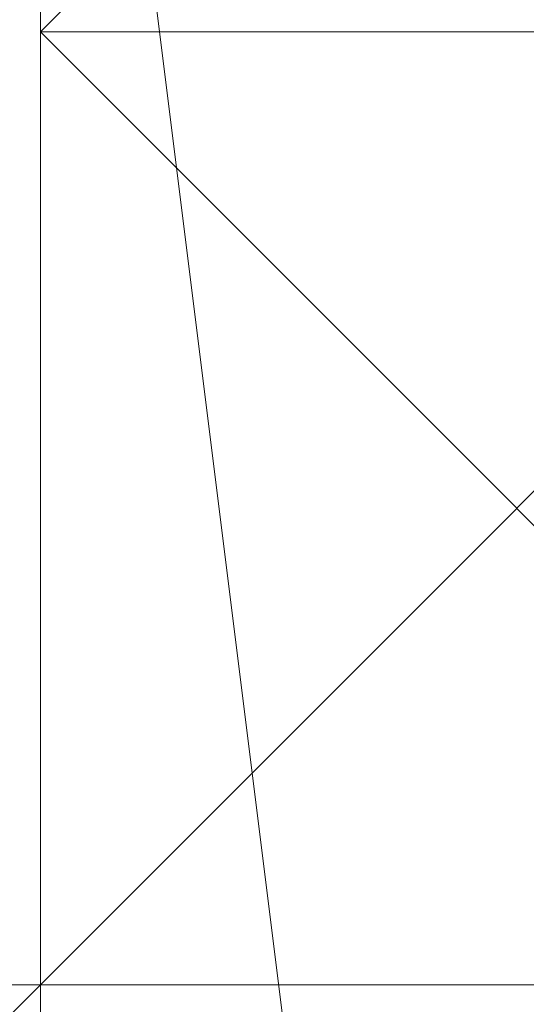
# Model space of a CAD drawing. Header units: inches. Extents: x -79624 to 52587, y -27526 to 10116.
# Tile 188 of 256: x 5629.97 to 5634.75, y -7217.5 to -7208.22. Entities that reach past the tile are written whole.
import ezdxf
from ezdxf import colors
from ezdxf.entities.mleader import LeaderData, LeaderLine
from ezdxf.math import Vec2, Vec3

# ---------------------------------------------------------------- set-up
doc = ezdxf.new("R2010")
doc.units = ezdxf.units.IN
doc.header["$MEASUREMENT"] = 0
doc.layers.add('- მექანიკური ნაწილი', color=7, linetype='Continuous', lineweight=18)
doc.layers.add('Dimensioning - General', color=7, linetype='Continuous')
doc.styles.add('CT', font='ARIALN.TTF', dxfattribs={"height": 200})
doc.styles.add('GENERATED_STYLE_1', font='txt')
doc.dimstyles.new('GENERATED_STYLE__1', dxfattribs={"dimtxt": 100, "dimasz": 76, "dimexe": 0.18, "dimexo": 0.0625, "dimgap": 0, "dimtad": 0, "dimdec": 0, "dimlfac": 0.1, "dimzin": 0, "dimdsep": 46, "dimtxsty": 'GENERATED_STYLE_1', "dimblk": 'ARROWHEAD_5', "dimblk1": 'ARROWHEAD_5', "dimblk2": 'ARROWHEAD_5', "dimcen": 0.09, "dimse1": 1, "dimse2": 1, "dimclrd": 7, "dimclre": 7, "dimclrt": 7, "dimadec": 0, "dimazin": 0, "dimtfac": 1, "dimtdec": 4, "dimtmove": 0, "dimatfit": 3, "dimfxl": 1, "dimtolj": 1, "dimtzin": 0, "dimarcsym": 0})

# ---------------------------------------------------------------- blocks, each defined once
blk = doc.blocks.new('ARROWHEAD_5')
at = {"linetype": 'Continuous', "lineweight": 0}
blk.add_hatch(color=0, dxfattribs=at).paths.add_polyline_path([(-1, 0.2679), (0, 0), (-1, -0.2679)])
at = {"color": 0, "linetype": 'Continuous', "lineweight": 0}
blk.add_line((0, 0), (-1, 0), dxfattribs=at)
blk = doc.blocks.new('*D249')
at = {"layer": 'Defpoints', "color": 0, "linetype": 'Continuous', "transparency": 16777216}
for p in [(358.5559, 209.2034), (25258.5559, 209.2034), (1258.5559, -26125.7224)]:
    blk.add_point(p, dxfattribs=at)
at = {"layer": 'Dimensioning - General', "color": 7, "linetype": 'Continuous', "lineweight": -2, "transparency": 16777216}
for p, q in [((358.5559, 133.2034), (358.5559, -12795.7235)), ((358.5559, -26049.7224), (358.5559, -13148.1045))]:
    blk.add_line(p, q, dxfattribs=at)
at = {"layer": 'Dimensioning - General', "color": 7, "linetype": 'Continuous', "lineweight": -2, "transparency": 16777216, "xscale": 76.00000000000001, "yscale": 76.00000000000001, "zscale": 76.00000000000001}
for p, rotation in [((358.5559, 209.2034), 90), ((358.5559, -26125.7224), 270)]:
    blk.add_blockref('ARROWHEAD_5', p, dxfattribs=dict(at, rotation=rotation))
at = {"layer": 'Dimensioning - General', "color": 7, "linetype": 'Continuous', "lineweight": 13, "transparency": 16777216, "insert": (358.5559, -12971.914), "char_height": 100, "attachment_point": 5, "rotation": 90, "style": 'GENERATED_STYLE_1'}
blk.add_mtext('\\A1;2633', dxfattribs=at)
blk = doc.blocks.new('_DotSmall')
at = {"color": 0, "linetype": 'ByBlock', "const_width": 0.5}
blk.add_lwpolyline([(-0.0625, 0, 1), (0.0625, 0, 1)], format="xyb", close=True, dxfattribs=at)

msp = doc.modelspace()

# ---------------------------------------------------------------- linework, layer by layer
at = {"layer": '- მექანიკური ნაწილი', "lineweight": 0}
for points in [[(5657.11354, -7199.35115), (5657.11354, -7208.33317), (5657.11354, -7199.35115), (5648.13152, -7208.33317), (5639.14949, -7208.33317), (5630.16746, -7208.33317), (5630.16746, -7217.3152), (5621.18543, -7226.29723), (5630.16746, -7217.3152), (5639.14949, -7217.3152), (5630.16746, -7217.3152), (5630.16746, -7208.33317), (5639.14949, -7208.33317), (5630.16746, -7208.33317), (5639.14949, -7208.33317), (5648.13152, -7199.35115), (5648.13152, -7208.33317), (5648.13152, -7199.35115), (5648.13152, -7208.33317), (5657.11354, -7199.35115), (5657.11354, -7208.33317), (5648.13152, -7208.33317), (5657.11354, -7208.33317), (5657.11354, -7199.35115)], [(5648.13152, -7262.22534), (5639.14949, -7253.24331), (5639.14949, -7262.22534), (5630.16746, -7262.22534), (5630.16746, -7253.24331), (5630.16746, -7244.26129), (5621.18543, -7244.26129), (5621.18543, -7253.24331), (5630.16746, -7244.26129), (5621.18543, -7235.27926), (5630.16746, -7235.27926), (5630.16746, -7244.26129), (5621.18543, -7235.27926), (5621.18543, -7226.29723), (5630.16746, -7226.29723), (5621.18543, -7235.27926), (5621.18543, -7226.29723), (5630.16746, -7217.3152), (5630.16746, -7208.33317), (5639.14949, -7208.33317), (5648.13152, -7199.35115)], [(5630.16746, -7208.33317), (5630.16746, -7208.33317)], [(5630.16746, -7208.33317), (5630.16746, -7217.3152), (5630.16746, -7208.33317)], [(5639.14949, -7208.33317), (5630.16746, -7208.33317), (5639.14949, -7208.33317)], [(5630.16746, -7208.33317), (5630.16746, -7208.33317)], [(5630.16746, -7208.33317), (5630.16746, -7217.3152), (5630.16746, -7208.33317)], [(5630.16746, -7208.33317), (5639.14949, -7208.33317), (5630.16746, -7208.33317)], [(5630.16746, -7208.33317), (5639.14949, -7208.33317), (5630.16746, -7208.33317)], [(5630.16746, -7208.33317), (5639.14949, -7208.33317), (5630.16746, -7208.33317)], [(5630.16746, -7208.33317), (5639.14949, -7208.33317), (5630.16746, -7208.33317)], [(5630.16746, -7208.33317), (5639.14949, -7208.33317), (5630.16746, -7208.33317)], [(5630.16746, -7208.33317), (5639.14949, -7208.33317), (5630.16746, -7208.33317)], [(5630.16746, -7208.33317), (5639.14949, -7208.33317), (5630.16746, -7208.33317)], [(5630.16746, -7208.33317), (5639.14949, -7208.33317), (5630.16746, -7208.33317)], [(5630.16746, -7208.33317), (5639.14949, -7208.33317), (5630.16746, -7208.33317)], [(5630.16746, -7208.33317), (5639.14949, -7208.33317), (5630.16746, -7208.33317)], [(5630.16746, -7208.33317), (5630.16746, -7208.33317)], [(5630.16746, -7217.3152), (5630.16746, -7208.33317), (5630.16746, -7217.3152)], [(5630.16746, -7208.33317), (5630.16746, -7208.33317)], [(5630.16746, -7217.3152), (5630.16746, -7208.33317), (5630.16746, -7217.3152)], [(5630.16746, -7208.33317), (5630.16746, -7208.33317)], [(5630.16746, -7217.3152), (5630.16746, -7208.33317), (5630.16746, -7217.3152)], [(5630.16746, -7208.33317), (5630.16746, -7208.33317)], [(5630.16746, -7217.3152), (5630.16746, -7208.33317), (5630.16746, -7217.3152)], [(5630.16746, -7208.33317), (5630.16746, -7208.33317)], [(5630.16746, -7217.3152), (5630.16746, -7208.33317), (5630.16746, -7217.3152)], [(5630.16746, -7217.3152), (5639.14949, -7208.33317), (5630.16746, -7217.3152)], [(5630.16746, -7217.3152), (5639.14949, -7208.33317), (5630.16746, -7217.3152)], [(5630.16746, -7217.3152), (5639.14949, -7208.33317), (5630.16746, -7217.3152)], [(5630.16746, -7217.3152), (5639.14949, -7208.33317)], [(5630.16746, -7208.33317), (5630.16746, -7208.33317)], [(5630.16746, -7217.3152), (5630.16746, -7208.33317), (5630.16746, -7217.3152)], [(5630.16746, -7208.33317), (5630.16746, -7208.33317)], [(5630.16746, -7217.3152), (5630.16746, -7208.33317), (5630.16746, -7217.3152)], [(5630.16746, -7208.33317), (5630.16746, -7208.33317)], [(5630.16746, -7217.3152), (5630.16746, -7208.33317), (5630.16746, -7217.3152)], [(5630.16746, -7208.33317), (5630.16746, -7208.33317)], [(5630.16746, -7217.3152), (5630.16746, -7208.33317), (5630.16746, -7217.3152)], [(5630.16746, -7208.33317), (5630.16746, -7208.33317)], [(5630.16746, -7217.3152), (5630.16746, -7208.33317), (5630.16746, -7217.3152)], [(5630.16746, -7208.33317), (5639.14949, -7208.33317), (5630.16746, -7208.33317)], [(5630.16746, -7208.33317), (5639.14949, -7208.33317), (5630.16746, -7208.33317)], [(5630.16746, -7208.33317), (5639.14949, -7208.33317), (5630.16746, -7208.33317)], [(5630.16746, -7208.33317), (5639.14949, -7208.33317), (5630.16746, -7208.33317)], [(5630.16746, -7208.33317), (5639.14949, -7208.33317), (5630.16746, -7208.33317)], [(5630.16746, -7208.33317), (5639.14949, -7208.33317), (5630.16746, -7208.33317)], [(5630.16746, -7208.33317), (5639.14949, -7208.33317), (5630.16746, -7208.33317)], [(5630.16746, -7208.33317), (5639.14949, -7208.33317), (5630.16746, -7208.33317)], [(5630.16746, -7208.33317), (5639.14949, -7208.33317), (5630.16746, -7208.33317)], [(5630.16746, -7208.33317), (5639.14949, -7208.33317), (5630.16746, -7208.33317)], [(5630.16746, -7208.33317), (5630.16746, -7208.33317)], [(5630.16746, -7217.3152), (5630.16746, -7208.33317), (5630.16746, -7217.3152)], [(5630.16746, -7208.33317), (5630.16746, -7208.33317)], [(5630.16746, -7217.3152), (5630.16746, -7208.33317), (5630.16746, -7217.3152)], [(5630.16746, -7208.33317), (5630.16746, -7208.33317)], [(5630.16746, -7217.3152), (5630.16746, -7208.33317), (5630.16746, -7217.3152)], [(5630.16746, -7208.33317), (5630.16746, -7208.33317)], [(5630.16746, -7217.3152), (5630.16746, -7208.33317), (5630.16746, -7217.3152)], [(5630.16746, -7208.33317), (5630.16746, -7208.33317)], [(5630.16746, -7217.3152), (5630.16746, -7208.33317), (5630.16746, -7217.3152)], [(5639.14949, -7208.33317), (5630.16746, -7217.3152)], [(5630.16746, -7217.3152), (5639.14949, -7208.33317), (5630.16746, -7217.3152)], [(5630.16746, -7217.3152), (5639.14949, -7208.33317), (5630.16746, -7217.3152)], [(5630.16746, -7217.3152), (5639.14949, -7208.33317), (5630.16746, -7217.3152)], [(5630.16746, -7217.3152), (5639.14949, -7208.33317)], [(5630.16746, -7208.33317), (5630.16746, -7217.3152)], [(5630.16746, -7208.33317), (5630.16746, -7208.33317)], [(5630.16746, -7217.3152), (5630.16746, -7208.33317), (5630.16746, -7217.3152)], [(5630.16746, -7208.33317), (5630.16746, -7208.33317)], [(5630.16746, -7217.3152), (5630.16746, -7208.33317), (5630.16746, -7217.3152)], [(5630.16746, -7208.33317), (5630.16746, -7208.33317)], [(5630.16746, -7217.3152), (5630.16746, -7208.33317), (5630.16746, -7217.3152)], [(5630.16746, -7208.33317), (5630.16746, -7208.33317)], [(5630.16746, -7217.3152), (5630.16746, -7208.33317), (5630.16746, -7217.3152)], [(5630.16746, -7208.33317), (5630.16746, -7208.33317)], [(5630.16746, -7217.3152), (5630.16746, -7208.33317), (5630.16746, -7217.3152)], [(5630.16746, -7208.33317), (5639.14949, -7208.33317), (5630.16746, -7208.33317)], [(5630.16746, -7208.33317), (5639.14949, -7208.33317), (5630.16746, -7208.33317)], [(5630.16746, -7208.33317), (5639.14949, -7208.33317), (5630.16746, -7208.33317)], [(5630.16746, -7208.33317), (5639.14949, -7208.33317), (5630.16746, -7208.33317)], [(5630.16746, -7208.33317), (5639.14949, -7208.33317), (5630.16746, -7208.33317)], [(5639.14949, -7208.33317), (5630.16746, -7208.33317)], [(5639.14949, -7208.33317), (5630.16746, -7208.33317)], [(5630.16746, -7208.33317), (5639.14949, -7208.33317), (5630.16746, -7208.33317)], [(5630.16746, -7208.33317), (5639.14949, -7208.33317), (5630.16746, -7208.33317)], [(5630.16746, -7208.33317), (5639.14949, -7208.33317), (5630.16746, -7208.33317)], [(5630.16746, -7208.33317), (5639.14949, -7208.33317), (5630.16746, -7208.33317)], [(5630.16746, -7208.33317), (5639.14949, -7208.33317), (5630.16746, -7208.33317)], [(5630.16746, -7208.33317), (5630.16746, -7208.33317)], [(5630.16746, -7217.3152), (5630.16746, -7208.33317), (5630.16746, -7217.3152)], [(5630.16746, -7208.33317), (5630.16746, -7208.33317)], [(5630.16746, -7217.3152), (5630.16746, -7208.33317), (5630.16746, -7217.3152)], [(5630.16746, -7208.33317), (5630.16746, -7208.33317)], [(5630.16746, -7217.3152), (5630.16746, -7208.33317), (5630.16746, -7217.3152)], [(5630.16746, -7208.33317), (5630.16746, -7208.33317)], [(5630.16746, -7217.3152), (5630.16746, -7208.33317), (5630.16746, -7217.3152)], [(5630.16746, -7208.33317), (5630.16746, -7208.33317)], [(5630.16746, -7217.3152), (5630.16746, -7208.33317), (5630.16746, -7217.3152)], [(5630.16746, -7208.33317), (5639.14949, -7217.3152)], [(5630.16746, -7217.3152), (5639.14949, -7208.33317), (5630.16746, -7217.3152)], [(5630.16746, -7217.3152), (5639.14949, -7208.33317), (5630.16746, -7217.3152)], [(5630.16746, -7217.3152), (5639.14949, -7208.33317), (5630.16746, -7217.3152)], [(5630.16746, -7217.3152), (5639.14949, -7208.33317)], [(5630.16746, -7208.33317), (5630.16746, -7208.33317)], [(5630.16746, -7217.3152), (5630.16746, -7208.33317), (5630.16746, -7217.3152)], [(5630.16746, -7208.33317), (5630.16746, -7208.33317)], [(5630.16746, -7217.3152), (5630.16746, -7208.33317), (5630.16746, -7217.3152)], [(5630.16746, -7208.33317), (5630.16746, -7208.33317)], [(5630.16746, -7217.3152), (5630.16746, -7208.33317), (5630.16746, -7217.3152)], [(5630.16746, -7208.33317), (5630.16746, -7208.33317)], [(5630.16746, -7217.3152), (5630.16746, -7208.33317), (5630.16746, -7217.3152)], [(5630.16746, -7208.33317), (5630.16746, -7208.33317)], [(5630.16746, -7217.3152), (5630.16746, -7208.33317), (5630.16746, -7217.3152)], [(5639.14949, -7208.33317), (5630.16746, -7208.33317), (5639.14949, -7208.33317)], [(5630.16746, -7208.33317), (5630.16746, -7208.33317)], [(5630.16746, -7208.33317), (5630.16746, -7217.3152), (5630.16746, -7208.33317)], [(5639.14949, -7208.33317), (5630.16746, -7208.33317), (5639.14949, -7208.33317), (5630.16746, -7208.33317), (5639.14949, -7217.3152), (5630.16746, -7217.3152), (5639.14949, -7217.3152), (5630.16746, -7217.3152), (5639.14949, -7217.3152), (5630.16746, -7217.3152), (5630.16746, -7226.29723), (5630.16746, -7217.3152), (5639.14949, -7217.3152), (5630.16746, -7217.3152), (5639.14949, -7217.3152), (5630.16746, -7217.3152), (5630.16746, -7226.29723), (5630.16746, -7217.3152), (5630.16746, -7226.29723)], [(5639.14949, -7217.3152), (5630.16746, -7208.33317), (5630.16746, -7217.3152), (5639.14949, -7217.3152), (5630.16746, -7217.3152), (5630.16746, -7208.33317), (5630.16746, -7217.3152), (5639.14949, -7208.33317), (5630.16746, -7208.33317), (5630.16746, -7217.3152), (5639.14949, -7208.33317)], [(5621.18543, -7217.3152), (5630.16746, -7217.3152), (5621.18543, -7217.3152)], [(5630.16746, -7217.3152), (5621.18543, -7226.29723), (5630.16746, -7217.3152)], [(5621.18543, -7226.29723), (5630.16746, -7217.3152), (5621.18543, -7226.29723)], [(5621.18543, -7226.29723), (5630.16746, -7217.3152), (5621.18543, -7226.29723)], [(5621.18543, -7226.29723), (5630.16746, -7217.3152), (5621.18543, -7226.29723)], [(5621.18543, -7226.29723), (5630.16746, -7217.3152), (5621.18543, -7226.29723)], [(5621.18543, -7226.29723), (5630.16746, -7217.3152), (5621.18543, -7226.29723)], [(5621.18543, -7226.29723), (5630.16746, -7217.3152), (5621.18543, -7226.29723)], [(5621.18543, -7226.29723), (5630.16746, -7217.3152), (5621.18543, -7226.29723)], [(5621.18543, -7226.29723), (5630.16746, -7217.3152), (5621.18543, -7226.29723)], [(5621.18543, -7226.29723), (5630.16746, -7217.3152), (5621.18543, -7226.29723)], [(5621.18543, -7226.29723), (5630.16746, -7217.3152), (5621.18543, -7226.29723)], [(5621.18543, -7226.29723), (5630.16746, -7217.3152), (5621.18543, -7226.29723)], [(5621.18543, -7226.29723), (5630.16746, -7217.3152), (5621.18543, -7226.29723)], [(5621.18543, -7226.29723), (5630.16746, -7217.3152), (5621.18543, -7226.29723)], [(5621.18543, -7226.29723), (5630.16746, -7217.3152), (5621.18543, -7226.29723)], [(5621.18543, -7226.29723), (5630.16746, -7217.3152), (5621.18543, -7226.29723)], [(5621.18543, -7226.29723), (5630.16746, -7217.3152), (5621.18543, -7226.29723)], [(5621.18543, -7226.29723), (5630.16746, -7217.3152), (5621.18543, -7226.29723)], [(5621.18543, -7226.29723), (5630.16746, -7217.3152), (5621.18543, -7226.29723)], [(5630.16746, -7217.3152), (5621.18543, -7226.29723), (5630.16746, -7217.3152)], [(5630.16746, -7217.3152), (5621.18543, -7226.29723)], [(5630.16746, -7217.3152), (5630.16746, -7217.3152)], [(5630.16746, -7217.3152), (5630.16746, -7217.3152)], [(5630.16746, -7217.3152), (5639.14949, -7217.3152), (5630.16746, -7217.3152)], [(5630.16746, -7217.3152), (5639.14949, -7217.3152), (5630.16746, -7217.3152)], [(5630.16746, -7217.3152), (5639.14949, -7217.3152), (5630.16746, -7217.3152)], [(5630.16746, -7217.3152), (5639.14949, -7217.3152), (5630.16746, -7217.3152)], [(5630.16746, -7217.3152), (5639.14949, -7217.3152), (5630.16746, -7217.3152)], [(5630.16746, -7217.3152), (5639.14949, -7217.3152), (5630.16746, -7217.3152)], [(5630.16746, -7217.3152), (5639.14949, -7217.3152), (5630.16746, -7217.3152)], [(5630.16746, -7217.3152), (5639.14949, -7217.3152), (5630.16746, -7217.3152)], [(5639.14949, -7217.3152), (5630.16746, -7217.3152), (5639.14949, -7217.3152)], [(5630.16746, -7217.3152), (5639.14949, -7217.3152), (5630.16746, -7217.3152)], [(5630.16746, -7217.3152), (5639.14949, -7217.3152), (5630.16746, -7217.3152)], [(5630.16746, -7217.3152), (5639.14949, -7217.3152), (5630.16746, -7217.3152)], [(5630.16746, -7217.3152), (5639.14949, -7217.3152), (5630.16746, -7217.3152)], [(5630.16746, -7217.3152), (5630.16746, -7217.3152)], [(5630.16746, -7217.3152), (5630.16746, -7217.3152)], [(5630.16746, -7226.29723), (5630.16746, -7217.3152), (5630.16746, -7226.29723)], [(5630.16746, -7217.3152), (5630.16746, -7217.3152)], [(5630.16746, -7226.29723), (5630.16746, -7217.3152), (5630.16746, -7226.29723)], [(5630.16746, -7217.3152), (5630.16746, -7217.3152)], [(5630.16746, -7226.29723), (5630.16746, -7217.3152), (5630.16746, -7226.29723)], [(5630.16746, -7217.3152), (5630.16746, -7217.3152)], [(5630.16746, -7226.29723), (5630.16746, -7217.3152), (5630.16746, -7226.29723)], [(5630.16746, -7217.3152), (5630.16746, -7217.3152)], [(5630.16746, -7226.29723), (5630.16746, -7217.3152), (5630.16746, -7226.29723)], [(5630.16746, -7217.3152), (5630.16746, -7217.3152)], [(5630.16746, -7226.29723), (5630.16746, -7217.3152), (5630.16746, -7226.29723)], [(5630.16746, -7217.3152), (5630.16746, -7217.3152)], [(5630.16746, -7226.29723), (5630.16746, -7217.3152), (5630.16746, -7226.29723)], [(5630.16746, -7217.3152), (5630.16746, -7217.3152)], [(5630.16746, -7226.29723), (5630.16746, -7217.3152), (5630.16746, -7226.29723)], [(5630.16746, -7217.3152), (5630.16746, -7217.3152)], [(5630.16746, -7226.29723), (5630.16746, -7217.3152), (5630.16746, -7226.29723)], [(5630.16746, -7217.3152), (5630.16746, -7217.3152)], [(5630.16746, -7226.29723), (5630.16746, -7217.3152), (5630.16746, -7226.29723)], [(5630.16746, -7217.3152), (5630.16746, -7217.3152)], [(5630.16746, -7226.29723), (5630.16746, -7217.3152), (5630.16746, -7226.29723)], [(5630.16746, -7217.3152), (5630.16746, -7217.3152)], [(5630.16746, -7226.29723), (5630.16746, -7217.3152), (5630.16746, -7226.29723)], [(5630.16746, -7226.29723), (5630.16746, -7217.3152)], [(5630.16746, -7217.3152), (5630.16746, -7217.3152)], [(5630.16746, -7226.29723), (5630.16746, -7217.3152), (5630.16746, -7226.29723)], [(5630.16746, -7217.3152), (5630.16746, -7217.3152)], [(5630.16746, -7226.29723), (5630.16746, -7217.3152), (5630.16746, -7226.29723)], [(5630.16746, -7217.3152), (5630.16746, -7217.3152)], [(5630.16746, -7226.29723), (5630.16746, -7217.3152), (5630.16746, -7226.29723)], [(5630.16746, -7217.3152), (5630.16746, -7217.3152)], [(5630.16746, -7226.29723), (5630.16746, -7217.3152), (5630.16746, -7226.29723)], [(5630.16746, -7217.3152), (5630.16746, -7217.3152)], [(5630.16746, -7226.29723), (5630.16746, -7217.3152), (5630.16746, -7226.29723)], [(5630.16746, -7217.3152), (5630.16746, -7217.3152)], [(5630.16746, -7226.29723), (5630.16746, -7217.3152), (5630.16746, -7226.29723)], [(5630.16746, -7217.3152), (5630.16746, -7226.29723), (5630.16746, -7217.3152)], [(5630.16746, -7217.3152), (5630.16746, -7217.3152)], [(5630.16746, -7217.3152), (5630.16746, -7226.29723), (5630.16746, -7217.3152)], [(5630.16746, -7217.3152), (5630.16746, -7217.3152)], [(5630.16746, -7226.29723), (5630.16746, -7217.3152), (5630.16746, -7226.29723)], [(5630.16746, -7217.3152), (5630.16746, -7217.3152)], [(5630.16746, -7217.3152), (5630.16746, -7217.3152)], [(5630.16746, -7217.3152), (5630.16746, -7217.3152)], [(5630.16746, -7217.3152), (5630.16746, -7217.3152)], [(5630.16746, -7217.3152), (5630.16746, -7217.3152)], [(5630.16746, -7217.3152), (5630.16746, -7217.3152)], [(5630.16746, -7217.3152), (5639.14949, -7217.3152), (5630.16746, -7217.3152)], [(5630.16746, -7217.3152), (5639.14949, -7217.3152), (5630.16746, -7217.3152)], [(5630.16746, -7217.3152), (5639.14949, -7217.3152), (5630.16746, -7217.3152)], [(5630.16746, -7217.3152), (5639.14949, -7217.3152), (5630.16746, -7217.3152)], [(5630.16746, -7217.3152), (5639.14949, -7217.3152), (5630.16746, -7217.3152)], [(5630.16746, -7217.3152), (5639.14949, -7217.3152), (5630.16746, -7217.3152)], [(5630.16746, -7217.3152), (5639.14949, -7217.3152), (5630.16746, -7217.3152)], [(5630.16746, -7217.3152), (5639.14949, -7217.3152), (5630.16746, -7217.3152)], [(5639.14949, -7217.3152), (5630.16746, -7217.3152), (5639.14949, -7217.3152)], [(5630.16746, -7217.3152), (5639.14949, -7217.3152), (5630.16746, -7217.3152)], [(5630.16746, -7217.3152), (5639.14949, -7217.3152), (5630.16746, -7217.3152)], [(5630.16746, -7217.3152), (5639.14949, -7217.3152), (5630.16746, -7217.3152)], [(5630.16746, -7217.3152), (5639.14949, -7217.3152), (5630.16746, -7217.3152)], [(5630.16746, -7217.3152), (5630.16746, -7217.3152)], [(5630.16746, -7217.3152), (5630.16746, -7226.29723)], [(5630.16746, -7217.3152), (5630.16746, -7226.29723)], [(5630.16746, -7217.3152), (5630.16746, -7217.3152)], [(5630.16746, -7226.29723), (5630.16746, -7217.3152), (5630.16746, -7226.29723)], [(5630.16746, -7217.3152), (5630.16746, -7217.3152)], [(5630.16746, -7226.29723), (5630.16746, -7217.3152), (5630.16746, -7226.29723)], [(5630.16746, -7217.3152), (5630.16746, -7217.3152)], [(5630.16746, -7226.29723), (5630.16746, -7217.3152), (5630.16746, -7226.29723)], [(5630.16746, -7217.3152), (5630.16746, -7217.3152)], [(5630.16746, -7226.29723), (5630.16746, -7217.3152), (5630.16746, -7226.29723)], [(5630.16746, -7217.3152), (5630.16746, -7217.3152)], [(5630.16746, -7226.29723), (5630.16746, -7217.3152), (5630.16746, -7226.29723)], [(5630.16746, -7217.3152), (5630.16746, -7217.3152)], [(5630.16746, -7226.29723), (5630.16746, -7217.3152), (5630.16746, -7226.29723)], [(5630.16746, -7217.3152), (5630.16746, -7217.3152)], [(5630.16746, -7226.29723), (5630.16746, -7217.3152), (5630.16746, -7226.29723)], [(5630.16746, -7217.3152), (5630.16746, -7217.3152)], [(5630.16746, -7226.29723), (5630.16746, -7217.3152), (5630.16746, -7226.29723)], [(5630.16746, -7217.3152), (5630.16746, -7217.3152)], [(5630.16746, -7226.29723), (5630.16746, -7217.3152), (5630.16746, -7226.29723)], [(5630.16746, -7217.3152), (5630.16746, -7217.3152)], [(5630.16746, -7226.29723), (5630.16746, -7217.3152), (5630.16746, -7226.29723)], [(5630.16746, -7217.3152), (5630.16746, -7217.3152)], [(5630.16746, -7226.29723), (5630.16746, -7217.3152), (5630.16746, -7226.29723)], [(5630.16746, -7217.3152), (5630.16746, -7217.3152)], [(5630.16746, -7226.29723), (5630.16746, -7217.3152), (5630.16746, -7226.29723)], [(5630.16746, -7226.29723), (5630.16746, -7217.3152)], [(5630.16746, -7217.3152), (5630.16746, -7226.29723)], [(5630.16746, -7217.3152), (5630.16746, -7217.3152)], [(5630.16746, -7226.29723), (5630.16746, -7217.3152), (5630.16746, -7226.29723)], [(5630.16746, -7217.3152), (5630.16746, -7217.3152)], [(5630.16746, -7226.29723), (5630.16746, -7217.3152), (5630.16746, -7226.29723)], [(5630.16746, -7217.3152), (5630.16746, -7217.3152)], [(5630.16746, -7226.29723), (5630.16746, -7217.3152), (5630.16746, -7226.29723)], [(5630.16746, -7217.3152), (5630.16746, -7217.3152)], [(5630.16746, -7226.29723), (5630.16746, -7217.3152), (5630.16746, -7226.29723)], [(5630.16746, -7217.3152), (5630.16746, -7217.3152)], [(5630.16746, -7226.29723), (5630.16746, -7217.3152), (5630.16746, -7226.29723)], [(5630.16746, -7217.3152), (5630.16746, -7217.3152)], [(5630.16746, -7226.29723), (5630.16746, -7217.3152), (5630.16746, -7226.29723)], [(5630.16746, -7217.3152), (5630.16746, -7226.29723), (5630.16746, -7217.3152)], [(5630.16746, -7217.3152), (5630.16746, -7217.3152)], [(5630.16746, -7217.3152), (5630.16746, -7226.29723)], [(5630.16746, -7217.3152), (5630.16746, -7226.29723), (5630.16746, -7217.3152)], [(5630.16746, -7217.3152), (5630.16746, -7217.3152)], [(5630.16746, -7226.29723), (5630.16746, -7217.3152), (5630.16746, -7226.29723)], [(5630.16746, -7217.3152), (5630.16746, -7217.3152)], [(5630.16746, -7217.3152), (5630.16746, -7217.3152)], [(5630.16746, -7217.3152), (5630.16746, -7217.3152)], [(5630.16746, -7217.3152), (5630.16746, -7217.3152)], [(5630.16746, -7217.3152), (5630.16746, -7217.3152)], [(5630.16746, -7217.3152), (5630.16746, -7217.3152)], [(5639.14949, -7217.3152), (5630.16746, -7217.3152)], [(5630.16746, -7217.3152), (5639.14949, -7217.3152), (5630.16746, -7217.3152)], [(5630.16746, -7217.3152), (5639.14949, -7217.3152), (5630.16746, -7217.3152)], [(5630.16746, -7217.3152), (5639.14949, -7217.3152), (5630.16746, -7217.3152)], [(5630.16746, -7217.3152), (5639.14949, -7217.3152), (5630.16746, -7217.3152)], [(5630.16746, -7217.3152), (5639.14949, -7217.3152), (5630.16746, -7217.3152)], [(5630.16746, -7217.3152), (5639.14949, -7217.3152), (5630.16746, -7217.3152)], [(5630.16746, -7217.3152), (5639.14949, -7217.3152), (5630.16746, -7217.3152)], [(5630.16746, -7217.3152), (5639.14949, -7217.3152), (5630.16746, -7217.3152)], [(5639.14949, -7217.3152), (5630.16746, -7217.3152), (5639.14949, -7217.3152)], [(5639.14949, -7217.3152), (5630.16746, -7217.3152)], [(5639.14949, -7217.3152), (5630.16746, -7217.3152)], [(5630.16746, -7217.3152), (5639.14949, -7217.3152), (5630.16746, -7217.3152)], [(5630.16746, -7217.3152), (5639.14949, -7217.3152), (5630.16746, -7217.3152)], [(5630.16746, -7217.3152), (5639.14949, -7217.3152), (5630.16746, -7217.3152)], [(5630.16746, -7217.3152), (5639.14949, -7217.3152), (5630.16746, -7217.3152)], [(5630.16746, -7217.3152), (5630.16746, -7217.3152)], [(5630.16746, -7217.3152), (5630.16746, -7217.3152)], [(5630.16746, -7226.29723), (5630.16746, -7217.3152), (5630.16746, -7226.29723)], [(5630.16746, -7217.3152), (5630.16746, -7217.3152)], [(5630.16746, -7226.29723), (5630.16746, -7217.3152), (5630.16746, -7226.29723)], [(5630.16746, -7217.3152), (5630.16746, -7217.3152)], [(5630.16746, -7226.29723), (5630.16746, -7217.3152), (5630.16746, -7226.29723)], [(5630.16746, -7217.3152), (5630.16746, -7217.3152)], [(5630.16746, -7226.29723), (5630.16746, -7217.3152), (5630.16746, -7226.29723)], [(5630.16746, -7217.3152), (5630.16746, -7217.3152)], [(5630.16746, -7226.29723), (5630.16746, -7217.3152), (5630.16746, -7226.29723)], [(5630.16746, -7217.3152), (5630.16746, -7217.3152)], [(5630.16746, -7226.29723), (5630.16746, -7217.3152), (5630.16746, -7226.29723)], [(5630.16746, -7217.3152), (5630.16746, -7217.3152)], [(5630.16746, -7226.29723), (5630.16746, -7217.3152), (5630.16746, -7226.29723)], [(5630.16746, -7217.3152), (5630.16746, -7217.3152)], [(5630.16746, -7226.29723), (5630.16746, -7217.3152), (5630.16746, -7226.29723)], [(5630.16746, -7217.3152), (5630.16746, -7217.3152)], [(5630.16746, -7226.29723), (5630.16746, -7217.3152), (5630.16746, -7226.29723)], [(5630.16746, -7217.3152), (5630.16746, -7217.3152)], [(5630.16746, -7226.29723), (5630.16746, -7217.3152), (5630.16746, -7226.29723)], [(5630.16746, -7217.3152), (5630.16746, -7217.3152)], [(5630.16746, -7226.29723), (5630.16746, -7217.3152), (5630.16746, -7226.29723)], [(5630.16746, -7217.3152), (5630.16746, -7217.3152)], [(5630.16746, -7226.29723), (5630.16746, -7217.3152), (5630.16746, -7226.29723)], [(5639.14949, -7217.3152), (5630.16746, -7217.3152)], [(5630.16746, -7217.3152), (5630.16746, -7226.29723)], [(5630.16746, -7217.3152), (5630.16746, -7217.3152)], [(5630.16746, -7226.29723), (5630.16746, -7217.3152), (5630.16746, -7226.29723)], [(5630.16746, -7217.3152), (5630.16746, -7217.3152)], [(5630.16746, -7226.29723), (5630.16746, -7217.3152), (5630.16746, -7226.29723)], [(5630.16746, -7217.3152), (5630.16746, -7217.3152)], [(5630.16746, -7226.29723), (5630.16746, -7217.3152), (5630.16746, -7226.29723)], [(5630.16746, -7217.3152), (5630.16746, -7217.3152)], [(5630.16746, -7226.29723), (5630.16746, -7217.3152), (5630.16746, -7226.29723)], [(5630.16746, -7217.3152), (5630.16746, -7217.3152)], [(5630.16746, -7226.29723), (5630.16746, -7217.3152), (5630.16746, -7226.29723)], [(5630.16746, -7217.3152), (5630.16746, -7217.3152)], [(5630.16746, -7226.29723), (5630.16746, -7217.3152), (5630.16746, -7226.29723)], [(5630.16746, -7217.3152), (5630.16746, -7226.29723), (5630.16746, -7217.3152)], [(5630.16746, -7217.3152), (5630.16746, -7217.3152)], [(5630.16746, -7217.3152), (5630.16746, -7226.29723)], [(5630.16746, -7217.3152), (5630.16746, -7226.29723), (5630.16746, -7217.3152)], [(5630.16746, -7217.3152), (5630.16746, -7217.3152)], [(5630.16746, -7226.29723), (5630.16746, -7217.3152), (5630.16746, -7226.29723)], [(5630.16746, -7217.3152), (5630.16746, -7217.3152)], [(5630.16746, -7217.3152), (5630.16746, -7217.3152)], [(5630.16746, -7217.3152), (5630.16746, -7217.3152)], [(5630.16746, -7217.3152), (5630.16746, -7217.3152)], [(5630.16746, -7217.3152), (5630.16746, -7217.3152)], [(5630.16746, -7217.3152), (5630.16746, -7217.3152)], [(5630.16746, -7217.3152), (5630.16746, -7217.3152)], [(5630.16746, -7226.29723), (5630.16746, -7217.3152), (5630.16746, -7226.29723)], [(5630.16746, -7217.3152), (5630.16746, -7217.3152)], [(5630.16746, -7217.3152), (5630.16746, -7217.3152)]]:
    msp.add_lwpolyline(points, dxfattribs=at)
at = {"layer": '- მექანიკური ნაწილი', "color": 7, "lineweight": 0}
for points in [[(5630.16746, -7890.96729), (5630.16746, -7855.03918), (5639.14949, -7855.03918), (5639.14949, -7702.34471), (5630.16746, -7702.34471), (5639.14949, -7702.34471), (5630.16746, -7702.34471), (5630.16746, -7199.35115), (5639.14949, -7199.35115), (5657.11354, -7199.35115), (5657.11354, -7702.34471), (5639.14949, -7702.34471), (5639.14949, -7199.35115), (5630.16746, -7199.35115), (6339.74766, -7199.35115)], [(5630.16746, -7199.35115), (5639.14949, -7271.20737)], [(5639.14949, -7271.20737), (5630.16746, -7199.35115), (5639.14949, -7271.20737)], [(5630.16746, -7199.35115), (5639.14949, -7271.20737)], [(5630.16746, -7208.33317), (5630.16746, -7199.35115)], [(5666.09557, -7199.35115), (5666.09557, -7208.33317), (5630.16746, -7208.33317)], [(5630.16746, -7208.33317), (5666.09557, -7208.33317), (5666.09557, -7199.35115)], [(5630.16746, -7702.34471), (5630.16746, -7199.35115), (5666.09557, -7199.35115), (5737.95179, -7199.35115), (5737.95179, -7208.33317), (5666.09557, -7208.33317), (5737.95179, -7208.33317), (5791.84396, -7208.33317)]]:
    msp.add_lwpolyline(points, dxfattribs=at)
at = {"layer": '- მექანიკური ნაწილი', "lineweight": 0}
for points in [[(5639.14949, -7199.35115), (5630.16746, -7208.33317), (5639.14949, -7208.33317)], [(5639.14949, -7217.3152), (5630.16746, -7208.33317), (5639.14949, -7208.33317)], [(5639.14949, -7217.3152), (5630.16746, -7208.33317), (5639.14949, -7208.33317)], [(5639.14949, -7217.3152), (5630.16746, -7208.33317), (5639.14949, -7208.33317)], [(5621.18543, -7217.3152), (5621.18543, -7226.29723), (5630.16746, -7217.3152)], [(5621.18543, -7235.27926), (5630.16746, -7226.29723), (5639.14949, -7217.3152), (5630.16746, -7217.3152), (5621.18543, -7226.29723)], [(5621.18543, -7226.29723), (5630.16746, -7226.29723), (5630.16746, -7217.3152)], [(5621.18543, -7226.29723), (5630.16746, -7226.29723), (5630.16746, -7217.3152)], [(5621.18543, -7226.29723), (5630.16746, -7226.29723), (5630.16746, -7217.3152)]]:
    msp.add_lwpolyline(points, close=True, dxfattribs=at)

# ---------------------------------------------------------------- dimensions: what is measured, and where the dimension line sits
at = {"layer": 'Dimensioning - General', "color": 7, "linetype": 'Continuous', "lineweight": 13}
dim = msp.add_linear_dim(base=(358.55594, 209.20337), p1=(1258.55593, -26125.72241), p2=(25258.55593, 209.20337), angle=90, dimstyle='GENERATED_STYLE__1', dxfattribs=at)
dim.commit()
dim.dimension.update_dxf_attribs({"geometry": '*D249', "text_midpoint": (358.55594, -12971.91402), "dimtype": 160, "text_rotation": 90})

# ---------------------------------------------------------------- leaders
at = {"layer": '- მექანიკური ნაწილი', "color": 7}
ml = msp.add_multileader_mtext('Standard', dxfattribs=at)
ml.set_content('{\\fSylfaen|b1|i0|c0|p18;FDB-ROOF  \\fSylfaen|b0|i0|c0|p18;\\C1;QF-4            \\C7;N2XH FE180 E90-4X2.5}', color=7, style='CT')
ml.set_leader_properties()
ml.set_arrow_properties(name='DOTSMALL')
ml.build(insert=Vec2(0, 0))
ml.multileader.update_dxf_attribs({"has_dogleg": 0, "text_left_attachment_type": 6, "text_right_attachment_type": 6, "dogleg_length": 9, "arrow_head_size": 215.76216})
ctx = ml.context
ctx.base_point, ctx.char_height, ctx.arrow_head_size, ctx.landing_gap_size, ctx.plane_origin = Vec3(4404.3436, -5698.79462), 214.21600799, 215.76216, 71.92072, Vec3(-16312.78055, -26107.8537)
ctx.left_attachment, ctx.right_attachment, ctx.text_align_type = 6, 6, 1
notes = []
notes.append((ctx, [(1, (1, 1, 0), (4395.3436, -5698.79462), (1, 0), 9, [(2, [(5981.41107, -7254.60492)], 0, [])])]))
ctx.mtext.insert, ctx.mtext.width, ctx.mtext.defined_height, ctx.mtext.alignment, ctx.mtext.flow_direction = Vec3(6035.81144, -5441.73541), 3165.613385, 305.10903, 2, 5
for ctx, leaders in notes:
    for number, flags, end, landing, length, lines in leaders:
        leader = LeaderData()
        leader.index, (leader.has_last_leader_line, leader.has_dogleg_vector, leader.attachment_direction) = number, flags
        leader.last_leader_point, leader.dogleg_vector, leader.dogleg_length = Vec3(end), Vec3(landing), length
        for number, points, colour, breaks in lines:
            line = LeaderLine()
            line.index, line.vertices, line.color, line.breaks = number, Vec3.list(points), colors.encode_raw_color(colour), breaks
            leader.lines.append(line)
        ctx.leaders.append(leader)

doc.saveas('drawing.dxf')
